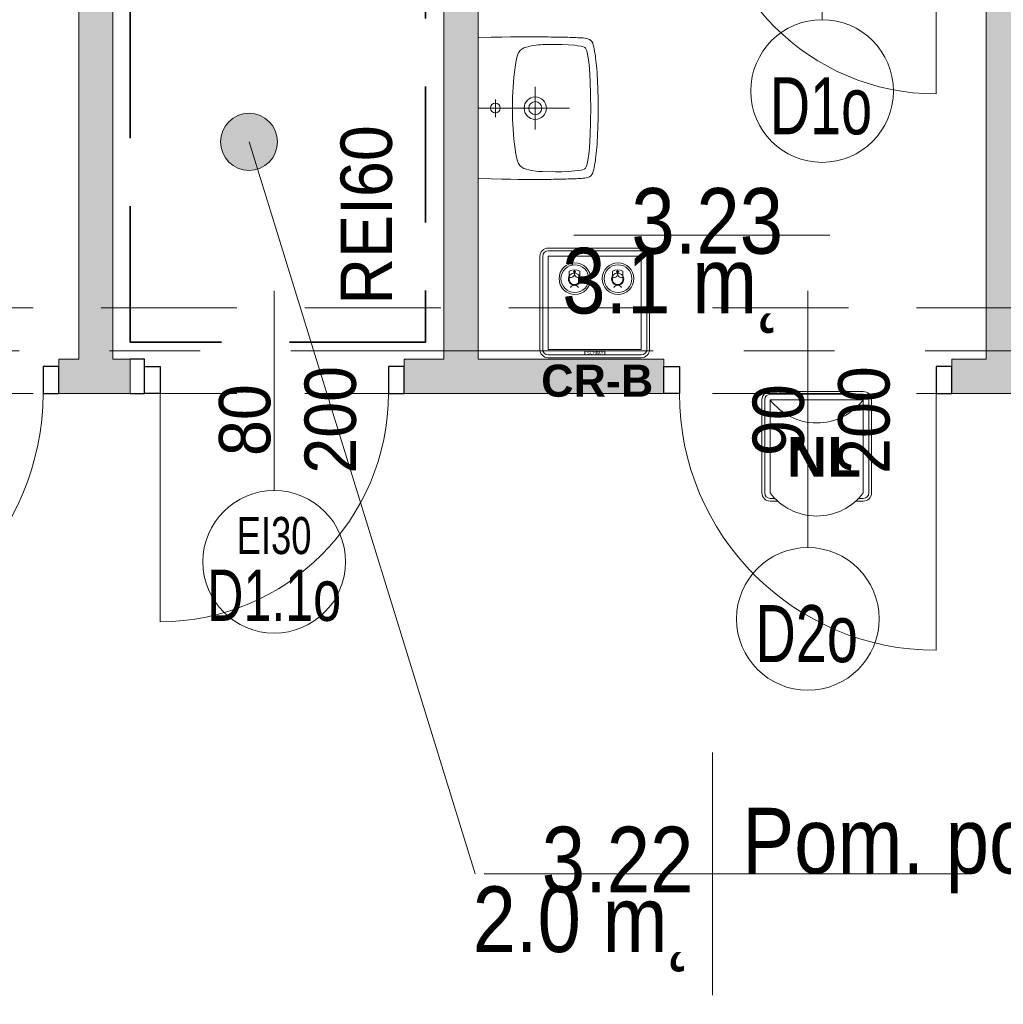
# Model space of a CAD drawing. Header units: centimetres. Extents: x -1737 to 22393, y -8842 to 3838.
# Tile 97 of 167: x -435 to -91, y 1619 to 1964. Entities that reach past the tile are written whole.
import ezdxf

# ---------------------------------------------------------------- set-up
doc = ezdxf.new("R2010")
doc.units = ezdxf.units.CM
for name, pattern in [('Hidden', [71.4375, 47.625, -23.8125]), ('Oś', [222.25, 127, -31.75, 31.75, -31.75]), ('Ukryte', [71.438, 47.625, -23.813])]:
    doc.linetypes.add(name, pattern=pattern)
for name, color, linetype, lineweight in [('A-ANNO-NOTE', 131, 'Continuous', 13), ('A-AREA-IDEN', 2, 'Continuous', 13), ('A-DETL', 90, 'Continuous', 9), ('A-DETL-GENF', 92, 'Continuous', 9), ('A-DETL-HDLN', 90, 'Ukryte', 9), ('A-DETL-MEDM', 33, 'Continuous', 13), ('A-DOOR', 31, 'Continuous', 13), ('A-WALL', 113, 'Continuous', 13), ('A-WALL-PATT', 111, 'Continuous', 13), ('G-ANNO-TEXT', 231, 'Continuous', 13), ('P-SANR-FIXT', 6, 'Continuous', 9), ('PRZYW_Elementy_inst_przyw', 7, 'Continuous', 9), ('S-GRID', 1, 'Continuous', 13)]:
    doc.layers.add(name, color=color, linetype=linetype, lineweight=lineweight)
doc.styles.add('adam', font='arialbd.ttf')
doc.styles.add('Arial', font='arial.ttf', dxfattribs={"width": 0.9, "height": 18})
doc.styles.add('Arial_1', font='arial.ttf', dxfattribs={"width": 0.7, "height": 20})
doc.styles.add('Arial_2', font='arial.ttf', dxfattribs={"width": 0.7, "height": 13})
doc.styles.add('Arial_3', font='arial.ttf', dxfattribs={"width": 0.7, "height": 18})
doc.styles.add('Arial_7', font='arial.ttf', dxfattribs={"width": 0.85, "height": 23})

# ---------------------------------------------------------------- blocks, each defined once
blk = doc.blocks.new('DRZWI 1S - automatyczna etykieta - Drzwi 90 _łazienkowe_-2252129-3_piętro I __3_90 m_ - stan projektowany')
at = {"layer": 'A-DETL-GENF'}
for p, q in [((-50.5, 3.5), (-45, 3.5)), ((-50.5, -6), (-50.5, 3.5)), ((-45, 3.5), (-45, -6)), ((45, 3.5), (50.5, 3.5)), ((45, -6), (45, 3.5)), ((50.5, 3.5), (50.5, -6)), ((-45, -6), (-50.5, -6)), ((50.5, -6), (45, -6))]:
    blk.add_line(p, q, dxfattribs=at)
at = {"layer": 'A-DETL-MEDM', "lineweight": 25}
for p, q in [((-50.5, -6), (-50.5, 3.5)), ((-50.5, 3.5), (-45, 3.5)), ((-45, 3.5), (-45, -6)), ((45, 3.5), (45, -6)), ((50.5, 3.5), (45, 3.5)), ((50.5, -6), (50.5, 3.5)), ((-45, -6), (-50.5, -6)), ((45, -6), (50.5, -6))]:
    blk.add_line(p, q, dxfattribs=at)
at = {"layer": 'A-DOOR'}
blk.add_line((45, -6), (45, -96), dxfattribs=at)
blk.add_arc((45, -6), 90, 180, 270, dxfattribs=at)
blk = doc.blocks.new('DRZWI 1S - automatyczna etykieta - Drzwi 80 _łazienkowe_-2252133-3_piętro I __3_90 m_ - stan projektowany')
at = {"layer": 'A-DETL-GENF'}
for p, q in [((-45.5, 3.5), (-40, 3.5)), ((-45.5, -6), (-45.5, 3.5)), ((-40, 3.5), (-40, -6)), ((40, 3.5), (45.5, 3.5)), ((40, -6), (40, 3.5)), ((45.5, 3.5), (45.5, -6)), ((-40, -6), (-45.5, -6)), ((45.5, -6), (40, -6))]:
    blk.add_line(p, q, dxfattribs=at)
at = {"layer": 'A-DETL-MEDM', "lineweight": 25}
for p, q in [((-45.5, -6), (-45.5, 3.5)), ((-45.5, 3.5), (-40, 3.5)), ((-40, 3.5), (-40, -6)), ((40, 3.5), (40, -6)), ((45.5, 3.5), (40, 3.5)), ((45.5, -6), (45.5, 3.5)), ((-40, -6), (-45.5, -6)), ((40, -6), (45.5, -6))]:
    blk.add_line(p, q, dxfattribs=at)
at = {"layer": 'A-DOOR'}
blk.add_line((40, -6), (40, -86), dxfattribs=at)
blk.add_arc((40, -6), 80, 180, 270, dxfattribs=at)
blk = doc.blocks.new('Umywalka koło Nova Pro - Pro 50-1205816-3_piętro I __3_90 m_ - stan projektowany')
at = {"layer": 'P-SANR-FIXT'}
for p, q in [((-11.6, 44.96), (-11.79, 44.38)), ((-11.71, 44.67), (-11.6, 44.96)), ((-11.6, 44.96), (-11.26, 45.47)), ((-11.26, 45.47), (-11.6, 44.96)), ((-11.26, 45.47), (-10.8, 45.84)), ((-10.8, 45.84), (-11.26, 45.47)), ((-10.8, 45.84), (-10.24, 46.11)), ((-10.24, 46.11), (-10.8, 45.84)), ((-10.24, 46.11), (-9.61, 46.32)), ((-9.61, 46.32), (-10.24, 46.11)), ((-9.61, 46.32), (-8.94, 46.51)), ((-8.94, 46.51), (-9.61, 46.32)), ((-8.94, 46.51), (-8.25, 46.64)), ((-8.25, 46.64), (-8.94, 46.51)), ((-8.25, 46.64), (-7.5, 46.8)), ((-7.5, 46.8), (-8.25, 46.64)), ((-7.5, 46.8), (-6.73, 46.91)), ((-6.73, 46.91), (-7.5, 46.8)), ((-6.73, 46.91), (-5.93, 47.04)), ((-5.93, 47.04), (-6.73, 46.91)), ((-5.93, 47.04), (-5.1, 47.15)), ((-5.1, 47.15), (-5.93, 47.04)), ((-5.1, 47.15), (-4.2, 47.25)), ((-4.2, 47.25), (-5.1, 47.15)), ((-4.2, 47.25), (-3.27, 47.36)), ((-3.27, 47.36), (-4.2, 47.25)), ((-3.64, 44.75), (-1.4, 44.94)), ((-3.27, 47.36), (-2.28, 47.44)), ((-2.28, 47.44), (-3.27, 47.36)), ((-2.28, 47.44), (-1.24, 47.52)), ((-1.24, 47.52), (-2.28, 47.44)), ((-1.4, 44.94), (3.1, 45.18)), ((-1.24, 47.52), (-0.15, 47.63)), ((-0.15, 47.63), (-1.24, 47.52)), ((-0.15, 47.63), (1.05, 47.71)), ((1.05, 47.71), (-0.15, 47.63)), ((1.05, 47.71), (2.3, 47.76)), ((2.3, 47.76), (1.05, 47.71)), ((2.3, 47.76), (3.66, 47.84)), ((3.66, 47.84), (2.3, 47.76)), ((3.1, 45.18), (7.6, 45.31)), ((3.66, 47.84), (5.12, 47.89)), ((5.12, 47.89), (3.66, 47.84)), ((5.12, 47.89), (6.72, 47.95)), ((6.72, 47.95), (5.12, 47.89)), ((6.72, 47.95), (8.45, 47.97)), ((8.45, 47.97), (6.72, 47.95)), ((7.6, 45.31), (9.86, 45.39)), ((8.45, 47.97), (10.4, 48)), ((10.4, 48), (8.45, 47.97)), ((9.86, 45.39), (11.04, 45.42)), ((10.4, 48), (14.63, 48)), ((14.63, 48), (10.4, 48)), ((11.04, 45.42), (11.7, 45.42)), ((11.7, 45.42), (12.5, 45.44)), ((12.5, 45.44), (13.3, 45.42)), ((13.3, 45.42), (13.99, 45.42)), ((13.99, 45.42), (15.14, 45.39)), ((14.63, 48), (16.55, 47.97)), ((16.55, 47.97), (14.63, 48)), ((15.14, 45.39), (17.4, 45.31)), ((16.55, 47.97), (18.31, 47.95)), ((18.31, 47.95), (16.55, 47.97)), ((17.4, 45.31), (21.9, 45.18)), ((18.31, 47.95), (19.88, 47.89)), ((19.88, 47.89), (18.31, 47.95)), ((19.88, 47.89), (21.34, 47.84)), ((21.34, 47.84), (19.88, 47.89)), ((21.34, 47.84), (22.7, 47.76)), ((22.7, 47.76), (21.34, 47.84)), ((21.9, 45.18), (26.4, 44.94)), ((22.7, 47.76), (23.98, 47.71)), ((23.98, 47.71), (22.7, 47.76)), ((23.98, 47.71), (25.15, 47.63)), ((25.15, 47.63), (23.98, 47.71)), ((25.15, 47.63), (26.24, 47.52)), ((26.24, 47.52), (25.15, 47.63)), ((26.24, 47.52), (27.31, 47.44)), ((27.31, 47.44), (26.24, 47.52)), ((26.4, 44.94), (28.64, 44.75)), ((27.31, 47.44), (28.29, 47.36)), ((28.29, 47.36), (27.31, 47.44)), ((28.29, 47.36), (29.23, 47.25)), ((29.23, 47.25), (28.29, 47.36)), ((29.23, 47.25), (30.1, 47.15)), ((30.1, 47.15), (29.23, 47.25)), ((30.1, 47.15), (30.93, 47.04)), ((30.93, 47.04), (30.1, 47.15)), ((30.93, 47.04), (31.76, 46.91)), ((31.76, 46.91), (30.93, 47.04)), ((31.76, 46.91), (32.5, 46.8)), ((32.5, 46.8), (31.76, 46.91)), ((32.5, 46.8), (33.25, 46.64)), ((33.25, 46.64), (32.5, 46.8)), ((33.25, 46.64), (33.97, 46.51)), ((33.97, 46.51), (33.25, 46.64)), ((33.97, 46.51), (34.63, 46.32)), ((34.63, 46.32), (33.97, 46.51)), ((34.63, 46.32), (35.24, 46.11)), ((35.24, 46.11), (34.63, 46.32)), ((35.24, 46.11), (35.8, 45.84)), ((35.8, 45.84), (35.24, 46.11)), ((35.8, 45.84), (36.28, 45.47)), ((36.28, 45.47), (35.8, 45.84)), ((36.28, 45.47), (36.6, 44.96)), ((36.6, 44.96), (36.28, 45.47)), ((36.6, 44.96), (36.82, 44.38)), ((-12.19, 40.94), (-12.16, 41.58)), ((-12.16, 41.58), (-12.14, 42.22)), ((-12.14, 42.22), (-12.08, 42.81)), ((-12.08, 42.81), (-12, 43.37)), ((-12, 43.37), (-11.92, 43.87)), ((-11.92, 43.87), (-11.82, 44.38)), ((-11.82, 44.38), (-11.71, 44.67)), ((-9.39, 40.94), (-9.21, 42.03)), ((-9.21, 42.03), (-9.05, 42.59)), ((-9.05, 42.59), (-8.86, 43.1)), ((-8.86, 43.1), (-8.7, 43.34)), ((-8.7, 43.34), (-8.51, 43.55)), ((-8.51, 43.55), (-8.03, 43.85)), ((-8.03, 43.85), (-7.53, 44.06)), ((-7.53, 44.06), (-6.97, 44.22)), ((-6.97, 44.22), (-5.88, 44.43)), ((-5.88, 44.43), (-3.64, 44.75)), ((28.64, 44.75), (30.88, 44.43)), ((30.88, 44.43), (31.97, 44.22)), ((31.97, 44.22), (32.53, 44.06)), ((32.53, 44.06), (33.06, 43.85)), ((33.06, 43.85), (33.54, 43.55)), ((33.54, 43.55), (33.73, 43.34)), ((33.73, 43.34), (33.86, 43.1)), ((33.86, 43.1), (34.07, 42.59)), ((34.07, 42.59), (34.21, 42.03)), ((34.21, 42.03), (34.39, 40.94)), ((36.82, 44.38), (36.92, 43.87)), ((36.92, 43.87), (37.03, 43.37)), ((37.03, 43.37), (37.08, 42.81)), ((37.08, 42.81), (37.14, 42.22)), ((37.14, 42.22), (37.16, 41.58)), ((37.16, 41.58), (37.19, 40.94)), ((-12.32, 37.43), (-12.3, 38.17)), ((-12.3, 38.17), (-12.27, 38.89)), ((-12.27, 38.89), (-12.24, 39.61)), ((-12.24, 39.61), (-12.22, 40.28)), ((-12.22, 40.28), (-12.19, 40.94)), ((-9.71, 37.56), (-9.53, 39.82)), ((-9.53, 39.82), (-9.39, 40.94)), ((12.5, 6), (12.5, 38)), ((34.39, 40.94), (34.53, 39.82)), ((34.53, 39.82), (34.71, 37.56)), ((37.19, 40.94), (37.22, 40.28)), ((37.22, 40.28), (37.24, 39.61)), ((37.24, 39.61), (37.27, 38.89)), ((37.27, 38.89), (37.3, 38.17)), ((37.3, 38.17), (37.32, 37.43)), ((-12.4, 33.88), (-12.38, 35.06)), ((-12.38, 35.06), (-12.35, 35.88)), ((-12.35, 36.65), (-12.32, 37.43)), ((-12.35, 35.88), (-12.35, 36.65)), ((-9.84, 33.06), (-9.79, 35.32)), ((-9.79, 35.32), (-9.71, 37.56)), ((34.71, 37.56), (34.82, 35.32)), ((34.82, 35.32), (34.84, 33.06)), ((37.32, 37.43), (37.35, 36.65)), ((37.35, 36.65), (37.35, 35.88)), ((37.35, 35.88), (37.38, 35.06)), ((37.38, 35.06), (37.4, 33.88)), ((-12.46, 30.5), (-12.43, 31.46)), ((-12.43, 32.39), (-12.4, 33.3)), ((-12.43, 31.46), (-12.43, 32.39)), ((-12.4, 33.3), (-12.4, 33.88)), ((-9.76, 28.56), (-9.84, 33.06)), ((34.84, 33.06), (34.76, 28.56)), ((37.4, 33.88), (37.43, 33.3)), ((37.43, 33.3), (37.43, 32.39)), ((37.43, 32.39), (37.46, 31.46)), ((37.46, 31.46), (37.46, 30.5)), ((-12.48, 27.81), (-12.46, 29.49)), ((-12.48, 26.13), (-12.48, 27.81)), ((-12.46, 29.49), (-12.46, 30.5)), ((-9.74, 27.87), (-9.76, 28.56)), ((-9.71, 27.55), (-9.74, 27.87)), ((34.74, 27.87), (34.71, 27.55)), ((34.76, 28.56), (34.74, 27.87)), ((37.46, 30.5), (37.48, 29.49)), ((37.48, 29.49), (37.48, 27.81)), ((37.48, 27.81), (37.51, 26.13)), ((-12.51, 24.3), (-12.48, 26.13)), ((-12.48, 22.27), (-12.51, 24.3)), ((-9.69, 27.15), (-9.71, 27.55)), ((-9.61, 26.27), (-9.69, 27.15)), ((-9.37, 24.54), (-9.61, 26.27)), ((-8.91, 22.86), (-9.37, 24.54)), ((20.01, 26), (5.01, 26)), ((34.37, 24.54), (33.91, 22.86)), ((34.63, 26.27), (34.37, 24.54)), ((34.69, 27.15), (34.63, 26.27)), ((34.71, 27.55), (34.69, 27.15)), ((37.51, 26.13), (37.51, 22.27)), ((-12.48, 19.98), (-12.48, 22.27)), ((-8.62, 22.03), (-8.91, 22.86)), ((-8.19, 21.26), (-8.62, 22.03)), ((-7.93, 20.91), (-8.19, 21.26)), ((-7.61, 20.62), (-7.93, 20.91)), ((32.93, 20.91), (32.61, 20.62)), ((33.19, 21.26), (32.93, 20.91)), ((33.62, 22.03), (33.19, 21.26)), ((33.91, 22.86), (33.62, 22.03)), ((37.51, 22.27), (37.48, 19.98)), ((-12.45, 17.35), (-12.48, 19.98)), ((-12.4, 14.28), (-12.45, 17.35)), ((-6.89, 20.14), (-7.61, 20.62)), ((-6.09, 19.8), (-6.89, 20.14)), ((-5.24, 19.53), (-6.09, 19.8)), ((-3.53, 19.16), (-5.24, 19.53)), ((-1.83, 18.89), (-3.53, 19.16)), ((1.66, 18.49), (-1.83, 18.89)), ((5.15, 18.2), (1.66, 18.49)), ((8.64, 18.06), (5.15, 18.2)), ((10.37, 18.01), (8.64, 18.06)), ((14.63, 18.01), (10.37, 18.01)), ((16.36, 18.06), (14.63, 18.01)), ((19.88, 18.2), (16.36, 18.06)), ((23.34, 18.49), (19.88, 18.2)), ((26.83, 18.89), (23.34, 18.49)), ((28.56, 19.16), (26.83, 18.89)), ((30.26, 19.53), (28.56, 19.16)), ((31.09, 19.8), (30.26, 19.53)), ((31.89, 20.14), (31.09, 19.8)), ((32.61, 20.62), (31.89, 20.14)), ((37.45, 17.35), (37.4, 14.28)), ((37.48, 19.98), (37.45, 17.35)), ((-12.32, 10.58), (-12.4, 14.28)), ((37.4, 14.28), (37.32, 10.58)), ((-12.19, 6), (-12.32, 10.58)), ((15.72, 12.02), (9.46, 12.02)), ((37.32, 10.58), (37.19, 6))]:
    blk.add_line(p, q, dxfattribs=at)
for centre, radius in [((12.51, 26), 3.92), ((12.51, 26), 2.28), ((12.5, 12.02), 1.72)]:
    blk.add_circle(centre, radius, dxfattribs=at)
blk = doc.blocks.new('DRZWI 1S - automatyczna etykieta - Drzwi 90 _łazienkowe_-2252079-3_piętro I __3_90 m_ - stan projektowany')
at = {"layer": 'A-DETL-GENF'}
for p, q in [((-50.5, 6), (-50.5, -3.5)), ((-45, 6), (-50.5, 6)), ((-45, -3.5), (-45, 6)), ((50.5, 6), (45, 6)), ((45, 6), (45, -3.5)), ((50.5, -3.5), (50.5, 6)), ((-50.5, -3.5), (-45, -3.5)), ((45, -3.5), (50.5, -3.5))]:
    blk.add_line(p, q, dxfattribs=at)
at = {"layer": 'A-DETL-MEDM', "lineweight": 25}
for p, q in [((-45, 6), (-50.5, 6)), ((-50.5, 6), (-50.5, -3.5)), ((-45, -3.5), (-45, 6)), ((45, -3.5), (45, 6)), ((45, 6), (50.5, 6)), ((50.5, 6), (50.5, -3.5)), ((-50.5, -3.5), (-45, -3.5)), ((50.5, -3.5), (45, -3.5))]:
    blk.add_line(p, q, dxfattribs=at)
at = {"layer": 'A-DOOR'}
blk.add_line((45, 6), (45, 96), dxfattribs=at)
blk.add_arc((45, 6), 90, 90, 180, dxfattribs=at)
blk = doc.blocks.new('DRZWI 1S - automatyczna etykieta - Drzwi 80 _PPOŻ EI30 łazienkowe_-2252260-3_piętro I __3_90 m_ - stan projektowany')
at = {"layer": 'A-DETL-GENF'}
for p, q in [((-45.5, 6), (-45.5, -3.5)), ((-40, 6), (-45.5, 6)), ((-40, -3.5), (-40, 6)), ((45.5, 6), (40, 6)), ((40, 6), (40, -3.5)), ((45.5, -3.5), (45.5, 6)), ((-45.5, -3.5), (-40, -3.5)), ((40, -3.5), (45.5, -3.5))]:
    blk.add_line(p, q, dxfattribs=at)
at = {"layer": 'A-DETL-MEDM', "lineweight": 25}
for p, q in [((-40, 6), (-45.5, 6)), ((-45.5, 6), (-45.5, -3.5)), ((-40, -3.5), (-40, 6)), ((40, -3.5), (40, 6)), ((40, 6), (45.5, 6)), ((45.5, 6), (45.5, -3.5)), ((-45.5, -3.5), (-40, -3.5)), ((45.5, -3.5), (40, -3.5))]:
    blk.add_line(p, q, dxfattribs=at)
at = {"layer": 'A-DOOR'}
blk.add_line((40, 6), (40, 86), dxfattribs=at)
blk.add_arc((40, 6), 80, 90, 180, dxfattribs=at)
blk = doc.blocks.new('METKA_POMIESZCZENIA2 - Rozbudowana - bez ramki-2396678-3_piętro I __3_90 m_ - stan projektowany')
at = {"layer": 'A-AREA-IDEN'}
for p, q in [((0, 0.425), (0, 0)), ((0.0976, 0), (-0.8, 0)), ((-0.8, 0), (0.9, 0)), ((0, 0), (0, -0.425))]:
    blk.add_line(p, q, dxfattribs=at)
blk = doc.blocks.new('METKA_POMIESZCZENIA2 - Krótka - bez ramki 2-2396683-3_piętro I __3_90 m_ - stan projektowany')
at = {"layer": 'A-AREA-IDEN'}
blk.add_line((0.0976, 0), (-0.8, 0), dxfattribs=at)
blk = doc.blocks.new('LN-4kB')
for centre in [(0, 9.5), (0, -23.14)]:
    blk.add_arc(centre, 20.48, 217.175, 322.825)
at = {"layer": 'PRZYW_Elementy_inst_przyw'}
for p, q in [((16.32, 0), (-16.32, 0)), ((-19.2, -2.88), (-19.2, -35.52)), ((-18.24, -2.88), (-18.24, -35.52)), ((-16.32, -0.96), (16.32, -0.96)), ((18.24, -2.88), (18.24, -35.52)), ((19.2, -35.52), (19.2, -2.88)), ((-16.32, -37.44), (-14.67, -37.44)), ((14.67, -37.44), (16.32, -37.44)), ((-16.32, -38.4), (-13.67, -38.4)), ((13.67, -38.4), (16.32, -38.4))]:
    blk.add_line(p, q, dxfattribs=at)
at = {"layer": 'PRZYW_Elementy_inst_przyw', "color": 7}
for p, q in [((-16.32, -35.52), (-16.32, -2.88)), ((-16.32, -2.88), (16.32, -2.88)), ((16.32, -2.88), (16.32, -35.52))]:
    blk.add_line(p, q, dxfattribs=at)
at = {"layer": 'PRZYW_Elementy_inst_przyw'}
for centre, radius, start, end in [((-16.32, -2.88), 2.88, 90, 180), ((16.32, -2.88), 2.88, 0, 90), ((-16.32, -2.88), 1.92, 90, 180), ((16.32, -2.88), 1.92, 0, 90), ((-16.32, -35.52), 2.88, 180, 270), ((-16.32, -35.52), 1.92, 180, 270), ((16.32, -35.52), 2.88, 270, 0), ((16.32, -35.52), 1.92, 270, 0)]:
    blk.add_arc(centre, radius, start, end, dxfattribs=at)
at = {"layer": 'PRZYW_Elementy_inst_przyw', "color": 150, "lineweight": 5, "insert": (-10.49, -15.87), "char_height": 2.5, "width": 28.6554, "attachment_point": 1, "style": 'adam'}
blk.add_mtext('{\\H5.6x;\\C256;NL}', dxfattribs=at)
blk = doc.blocks.new('Ikona2')
at = {"layer": 'PRZYW_Elementy_inst_przyw'}
h = blk.add_hatch(color=106, dxfattribs=at)
h.dxf.hatch_style = 1
h.paths.add_polyline_path([(0.1, -0.27), (-0.1, -0.27), (-0.1, -0.5), (0.1, -0.5)])
h.paths.add_polyline_path([(0.1, -0.5), (-0.1, -0.5), (-0.1, -0.7), (0.1, -0.7)])
h.paths.add_polyline_path([(0.34, -0.5), (0.1, -0.5), (0.1, -0.7), (0.34, -0.7)])
h.paths.add_polyline_path([(-0.1, -0.5), (-0.34, -0.5), (-0.34, -0.7), (-0.1, -0.7)])
h.paths.add_polyline_path([(0.1, -0.7), (-0.1, -0.7), (-0.1, -0.94), (0.1, -0.94)])
at = {"layer": 'PRZYW_Elementy_inst_przyw', "color": 106}
for p, q in [((-1.58, -1.86), (-1.58, -0.37)), ((1.58, -1.86), (1.58, -0.37))]:
    blk.add_line(p, q, dxfattribs=at)
for points in [[(0.34, -0.5), (0.34, -0.7), (-0.34, -0.7), (-0.34, -0.5)], [(-0.1, -0.27), (0.1, -0.27), (0.1, -0.94), (-0.1, -0.94)]]:
    blk.add_lwpolyline(points, close=True, dxfattribs=at)
for centre, radius, start, end in [((0, -3.55), 3.55, 63.5398, 116.4602), ((0, -2.84), 1.85, 31.7978, 276.8309), ((0.01, -2.9), 1.6, 156.7793, 23.2207), ((0, -2.85), 1.65, 89.6447, 89.8927), ((-0.01, -2.84), 1.86, 277.2029, 31.4258), ((0, -6.13), 1.43, 32.8175, 147.1825)]:
    blk.add_arc(centre, radius, start, end, dxfattribs=at)
at = {"layer": 'PRZYW_Elementy_inst_przyw', "color": 106, "lineweight": 5}
for centre, start, end in [((-1.13, -1.18), 253.1892, 358.3615), ((1.15, -1.18), 181.6385, 286.8108)]:
    blk.add_arc(centre, 1.14, start, end, dxfattribs=at)
blk = doc.blocks.new('Ikona')
at = {"layer": 'PRZYW_Elementy_inst_przyw'}
h = blk.add_hatch(color=1, dxfattribs=at)
h.dxf.hatch_style = 1
h.paths.add_polyline_path([(-1065.97, 3801.31), (-1066.17, 3801.31), (-1066.17, 3801.08), (-1065.97, 3801.08)])
h.paths.add_polyline_path([(-1065.97, 3801.08), (-1066.17, 3801.08), (-1066.17, 3800.87), (-1065.97, 3800.87)])
h.paths.add_polyline_path([(-1065.74, 3801.08), (-1065.97, 3801.08), (-1065.97, 3800.87), (-1065.74, 3800.87)])
h.paths.add_polyline_path([(-1066.17, 3801.08), (-1066.41, 3801.08), (-1066.41, 3800.87), (-1066.17, 3800.87)])
h.paths.add_polyline_path([(-1065.97, 3800.87), (-1066.17, 3800.87), (-1066.17, 3800.64), (-1065.97, 3800.64)])
at = {"layer": 'PRZYW_Elementy_inst_przyw', "color": 1}
for p, q in [((-1067.65, 3799.71), (-1067.65, 3801.21)), ((-1064.49, 3799.71), (-1064.49, 3801.21))]:
    blk.add_line(p, q, dxfattribs=at)
for points in [[(-1065.74, 3801.08), (-1065.74, 3800.87), (-1066.41, 3800.87), (-1066.41, 3801.08)], [(-1066.17, 3801.31), (-1065.97, 3801.31), (-1065.97, 3800.64), (-1066.17, 3800.64)]]:
    blk.add_lwpolyline(points, close=True, dxfattribs=at)
for centre, radius, start, end in [((-1066.07, 3798.74), 1.85, 31.7978, 276.8309), ((-1066.07, 3798.03), 3.55, 63.5398, 116.4602), ((-1066.07, 3798.72), 1.65, 89.6447, 89.8927), ((-1066.06, 3798.68), 1.6, 156.7793, 23.2207), ((-1066.08, 3798.74), 1.86, 277.2029, 31.4258), ((-1066.07, 3795.45), 1.43, 32.8175, 147.1825)]:
    blk.add_arc(centre, radius, start, end, dxfattribs=at)
at = {"layer": 'PRZYW_Elementy_inst_przyw', "color": 1, "lineweight": 5}
for centre, start, end in [((-1067.2, 3800.4), 253.1892, 358.3615), ((-1064.92, 3800.4), 181.6385, 286.8108)]:
    blk.add_arc(centre, 1.14, start, end, dxfattribs=at)
blk = doc.blocks.new('UK4-PPO')
at = {"layer": 'PRZYW_Elementy_inst_przyw'}
for p, q in [((19.21, 19.17), (-13.43, 19.17)), ((-13.43, 18.21), (19.21, 18.21)), ((-16.31, 16.29), (-16.31, -16.35)), ((-15.35, 16.29), (-15.35, -16.35)), ((21.13, 16.29), (21.13, -16.35)), ((22.09, -16.35), (22.09, 16.29)), ((-13.43, -18.27), (19.21, -18.27)), ((-13.43, -19.23), (19.21, -19.23))]:
    blk.add_line(p, q, dxfattribs=at)
at = {"layer": 'PRZYW_Elementy_inst_przyw', "color": 7}
blk.add_lwpolyline([(-13.43, 16.29), (19.21, 16.29), (19.21, -16.35), (-13.43, -16.35)], close=True, dxfattribs=at)
at = {"layer": 'PRZYW_Elementy_inst_przyw', "color": 0}
blk.add_lwpolyline([(-0.6, -16.91), (6.38, -16.91), (6.38, -18.27), (-0.6, -18.27)], close=True, dxfattribs=at)
at = {"layer": 'PRZYW_Elementy_inst_przyw', "lineweight": 5}
for centre, radius in [((-4.07, 8.47), 5.55), ((11.05, 8.47), 5.55), ((-4.07, 8.47), 4.87), ((11.05, 8.47), 4.87)]:
    blk.add_circle(centre, radius, dxfattribs=at)
at = {"layer": 'PRZYW_Elementy_inst_przyw'}
for centre, radius, start, end in [((-13.43, 16.29), 2.88, 90, 180), ((-13.43, 16.29), 1.92, 90, 180), ((19.21, 16.29), 2.88, 0, 90), ((19.21, 16.29), 1.92, 0, 90), ((-13.43, -16.35), 2.88, 180, 270), ((-13.43, -16.35), 1.92, 180, 270), ((19.21, -16.35), 2.88, 270, 0), ((19.21, -16.35), 1.92, 270, 0)]:
    blk.add_arc(centre, radius, start, end, dxfattribs=at)
at = {"layer": 'PRZYW_Elementy_inst_przyw', "lineweight": 5, "xscale": 1.155937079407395, "yscale": 1.155937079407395, "zscale": 1.155937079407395}
for name, p in [('Ikona', (1228.1, -4382.83)), ('Ikona2', (10.92, 11.56))]:
    blk.add_blockref(name, p, dxfattribs=at)
at = {"layer": 'PRZYW_Elementy_inst_przyw', "color": 0, "insert": (0.18, -17.02), "char_height": 1.056, "attachment_point": 1}
blk.add_mtext_dynamic_manual_height_columns('SCHIMA', width=11.8192, gutter_width=12.5, heights=[0], dxfattribs=at)

msp = doc.modelspace()

# ---------------------------------------------------------------- hatches: boundary and pattern name
at = {"layer": 'A-AREA-IDEN'}
h = msp.add_hatch(color=256, dxfattribs=at)
edge = h.paths.add_edge_path(flags=0)
edge.add_arc((-354.94, 1921.51), 10, 0, 360)
at = {"layer": 'A-WALL-PATT', "lineweight": 5}
msp.add_hatch(color=254, dxfattribs=at).paths.add_polyline_path([(-96.62, 1845.33), (-84.62, 1845.33), (-84.62, 2793.33), (-96.62, 2793.33), (-96.62, 1922.92)], flags=0)
at = {"layer": 'A-WALL-PATT'}
msp.add_hatch(color=9, dxfattribs=at).paths.add_polyline_path([(-414.62, 1845.33), (-402.62, 1845.33), (-402.62, 2192.33), (-414.62, 2192.33), (-414.62, 1922.92)], flags=0)
h = msp.add_hatch(color=9, dxfattribs=at)
h.paths.add_polyline_path([(-274.62, 1845.33), (-274.62, 2018.33), (-286.62, 2018.33), (-286.62, 1845.33)], flags=0)
h.paths.add_polyline_path([(-274.62, 2030.33), (-274.62, 2036.83), (-286.62, 2036.83), (-286.62, 2030.33)], flags=0)
h.paths.add_polyline_path([(-286.62, 2127.83), (-274.62, 2127.83), (-274.62, 2192.33), (-286.62, 2192.33), (-286.62, 2152.33)], flags=0)
h = msp.add_hatch(color=9, dxfattribs=at)
h.paths.add_polyline_path([(-402.62, 1833.33), (-396.62, 1833.33), (-396.62, 1845.33), (-421.62, 1845.33), (-421.62, 1833.33), (-414.62, 1833.33)], flags=0)
h.paths.add_polyline_path([(530.38, 1833.33), (530.38, 1845.33), (498.38, 1845.33), (498.38, 1833.33)], flags=0)
h.paths.add_polyline_path([(-274.62, 1833.33), (-209.62, 1833.33), (-209.62, 1845.33), (-300.62, 1845.33), (-300.62, 1833.33), (-286.62, 1833.33)], flags=0)
h.paths.add_polyline_path([(7.38, 1833.33), (19.38, 1833.33), (19.38, 1845.33), (7.38, 1845.33), (7.38, 1836.39)], flags=0)
h.paths.add_polyline_path([(347.38, 1833.33), (347.38, 1845.33), (310.38, 1845.33), (310.38, 1833.33), (335.38, 1833.33)], flags=0)
h.paths.add_polyline_path([(-544.17, 1833.33), (-522.62, 1833.33), (-522.62, 1845.33), (-572.62, 1845.33), (-572.62, 1833.33), (-567.62, 1833.33)], flags=0)
h.paths.add_polyline_path([(-84.62, 1833.33), (-32.62, 1833.33), (-32.62, 1845.33), (-108.62, 1845.33), (-108.62, 1833.33), (-92.69, 1833.33)], flags=0)
h.paths.add_polyline_path([(185.38, 1833.33), (209.38, 1833.33), (209.38, 1845.33), (100.38, 1845.33), (100.38, 1833.33), (173.38, 1833.33)], flags=0)

# ---------------------------------------------------------------- linework, layer by layer
at = {"layer": 'A-ANNO-NOTE'}
for p, q in [((-154.12, 2054.33), (-154.12, 1964.33)), ((-154.12, 2054.33), (-154.12, 1964.33)), ((-346.12, 1869.33), (-346.12, 1799.33)), ((-346.12, 1869.33), (-346.12, 1799.33)), ((-159.12, 1869.33), (-159.12, 1779.33)), ((-159.12, 1869.33), (-159.12, 1779.33))]:
    msp.add_line(p, q, dxfattribs=at)
for centre in [(-154.12, 1939.33), (-346.12, 1774.33), (-159.12, 1754.33)]:
    msp.add_circle(centre, 25, dxfattribs=at)
at = {"layer": 'A-AREA-IDEN'}
msp.add_line((-354.94, 1921.51), (-275.71, 1664.97), dxfattribs=at)
msp.add_circle((-354.94, 1921.51), 10, dxfattribs=at)
at = {"layer": 'A-DETL', "linetype": 'Hidden', "lineweight": 35}
for p, q in [((-396.62, 1851.33), (-396.62, 2012.33)), ((-293.11, 2012.33), (-293.11, 1851.33)), ((-293.11, 1851.33), (-396.62, 1851.33))]:
    msp.add_line(p, q, dxfattribs=at)
at = {"layer": 'A-DETL-HDLN'}
for p, q in [((-1192.62, 1863.33), (1167.38, 1863.33)), ((-1192.62, 1863.33), (1167.38, 1863.33)), ((-1192.62, 1833.33), (1167.38, 1833.33)), ((-1192.62, 1833.33), (1167.38, 1833.33))]:
    msp.add_line(p, q, dxfattribs=at)
at = {"layer": 'A-WALL', "lineweight": 9}
for p, q in [((-414.62, 2192.33), (-414.62, 1845.33)), ((-402.62, 1845.33), (-402.62, 2018.33)), ((-286.62, 2018.33), (-286.62, 1845.33)), ((-274.62, 1845.33), (-274.62, 2018.33)), ((-96.62, 1845.33), (-96.62, 2018.33)), ((-414.62, 1845.33), (-421.62, 1845.33)), ((-421.62, 1845.33), (-421.62, 1842.83)), ((-396.62, 1845.33), (-402.62, 1845.33)), ((-286.62, 1845.33), (-300.62, 1845.33)), ((-300.62, 1845.33), (-300.62, 1842.83)), ((-209.62, 1845.33), (-274.62, 1845.33)), ((-209.62, 1842.83), (-209.62, 1845.33)), ((-96.62, 1845.33), (-108.62, 1845.33)), ((-108.62, 1845.33), (-108.62, 1842.83)), ((-421.62, 1833.33), (-396.62, 1833.33)), ((-300.62, 1833.33), (-209.62, 1833.33)), ((-108.62, 1833.33), (-32.62, 1833.33))]:
    msp.add_line(p, q, dxfattribs=at)
at = {"layer": 'A-WALL'}
msp.add_line((-396.62, 1833.33), (-396.62, 1845.33), dxfattribs=at)
at = {"layer": 'A-WALL', "color": 250, "lineweight": 25}
for p, q in [((-391.62, 1845.33), (-396.62, 1845.33)), ((-391.62, 1842.83), (-391.62, 1845.33)), ((-396.62, 1833.33), (-391.62, 1833.33))]:
    msp.add_line(p, q, dxfattribs=at)
at = {"layer": 'S-GRID', "linetype": 'Oś'}
msp.add_line((1342.46, 1848.33), (-1368.76, 1848.33), dxfattribs=at)

# ---------------------------------------------------------------- block references
at = {"layer": 'A-AREA-IDEN', "xscale": 99.99999999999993, "yscale": 99.99999999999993, "zscale": 99.99999999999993}
msp.add_blockref('METKA_POMIESZCZENIA2 - Krótka - bez ramki 2-2396683-3_piętro I __3_90 m_ - stan projektowany', (-161.14, 1888.76), dxfattribs=at)
at = {"layer": 'A-AREA-IDEN', "color": 0, "xscale": 99.99999999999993, "yscale": 99.99999999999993, "zscale": 99.99999999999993}
msp.add_blockref('METKA_POMIESZCZENIA2 - Rozbudowana - bez ramki-2396678-3_piętro I __3_90 m_ - stan projektowany', (-192.56, 1664.97), dxfattribs=at)
at = {"layer": 'A-DOOR'}
for name, p in [('DRZWI 1S - automatyczna etykieta - Drzwi 80 _łazienkowe_-2252133-3_piętro I __3_90 m_ - stan projektowany', (-154.12, 2024.33)), ('DRZWI 1S - automatyczna etykieta - Drzwi 90 _łazienkowe_-2252129-3_piętro I __3_90 m_ - stan projektowany', (-159.12, 1839.33))]:
    msp.add_blockref(name, p, dxfattribs=at)
at = {"layer": 'A-DOOR', "rotation": 180}
for name, p in [('DRZWI 1S - automatyczna etykieta - Drzwi 90 _łazienkowe_-2252079-3_piętro I __3_90 m_ - stan projektowany', (-472.12, 1839.33)), ('DRZWI 1S - automatyczna etykieta - Drzwi 80 _PPOŻ EI30 łazienkowe_-2252260-3_piętro I __3_90 m_ - stan projektowany', (-346.12, 1839.33))]:
    msp.add_blockref(name, p, dxfattribs=at)
at = {"layer": 'P-SANR-FIXT', "rotation": 270.0000000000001}
msp.add_blockref('Umywalka koło Nova Pro - Pro 50-1205816-3_piętro I __3_90 m_ - stan projektowany', (-280.62, 1945.83), dxfattribs=at)
at = {"layer": 'PRZYW_Elementy_inst_przyw'}
ref = msp.add_blockref('UK4-PPO', (-236.69, 1865.11), dxfattribs=at)
ref.add_attrib('NAZWA', 'CR-B', (-252.57, 1832.19), dxfattribs={"color": 7, "linetype": 'Continuous', "lineweight": -3, "height": 11.25, "style": 'adam'})
at = {"layer": 'PRZYW_Elementy_inst_przyw', "color": 252, "lineweight": 5}
msp.add_blockref('LN-4kB', (-156, 1834), dxfattribs=at)

# ---------------------------------------------------------------- texts
at = {"layer": 'A-ANNO-NOTE', "lineweight": 211, "attachment_point": 5, "line_spacing_factor": 0.936439}
for s, insert, char_height, width, style in [('\\pxqc,t4.445,8.89,13.335,17.78,22.225,26.67,31.115,35.56,40.005,44.45,48.895,53.34,57.785,62.23,66.675,71.12,75.565,80.01,84.455,88.9,93.345,97.79,102.235,106.68,111.125,115.57,120.015,124.46,128.905,133.35,137.795,142.24;{D1o}', (-154.52, 1934.03), 20, 37.03, 'Arial_1'), ('\\pxqc,t6.83846,13.67692,20.51538,27.35385,34.19231,41.03077,47.86923,54.70769,61.54615,68.38462,75.22308,82.06154,88.9,95.73846,102.57692,109.41538,116.25385,123.09231,129.93077,136.76923,143.60769,150.44615,157.28462,164.12308,170.96154,177.8,184.63846,191.47692,198.31538,205.15385,211.99231,218.83077;{EI30}', (-346.15, 1783.46), 13, 26.39, 'Arial_2'), ('\\pxqc,t4.93889,9.87778,14.81667,19.75556,24.69444,29.63333,34.57222,39.51111,44.45,49.38889,54.32778,59.26667,64.20556,69.14444,74.08333,79.02222,83.96111,88.9,93.83889,98.77778,103.71667,108.65556,113.59444,118.53333,123.47222,128.41111,133.35,138.28889,143.22778,148.16667,153.10556,158.04444;{D1.1o}', (-346.15, 1762.51), 18, 46.76, 'Arial_3'), ('\\pxqc,t4.445,8.89,13.335,17.78,22.225,26.67,31.115,35.56,40.005,44.45,48.895,53.34,57.785,62.23,66.675,71.12,75.565,80.01,84.455,88.9,93.345,97.79,102.235,106.68,111.125,115.57,120.015,124.46,128.905,133.35,137.795,142.24;{D2o}', (-159.52, 1749.03), 20, 37.03, 'Arial_1')]:
    msp.add_mtext(s, dxfattribs=dict(at, insert=insert, char_height=char_height, width=width, style=style))
at = {"layer": 'A-ANNO-NOTE', "lineweight": 211, "char_height": 18, "attachment_point": 5, "rotation": 90, "line_spacing_factor": 0.936439, "style": 'Arial'}
for s, insert, width in [('\\pxqc,t6.35,12.7,19.05,25.4,31.75,38.1,44.45,50.8,57.15,63.5,69.85,76.2,82.55,88.9,95.25,101.6,107.95,114.3,120.65,127,133.35,139.7,146.05,152.4,158.75,165.1,171.45,177.8,184.15,190.5,196.85,203.2;{200}', (-326.36, 1824.09), 38.07), ('\\pxqc,t6.35,12.7,19.05,25.4,31.75,38.1,44.45,50.8,57.15,63.5,69.85,76.2,82.55,88.9,95.25,101.6,107.95,114.3,120.65,127,133.35,139.7,146.05,152.4,158.75,165.1,171.45,177.8,184.15,190.5,196.85,203.2;{200}', (-326.36, 1824.09), 38.07), ('\\pxqc,t6.35,12.7,19.05,25.4,31.75,38.1,44.45,50.8,57.15,63.5,69.85,76.2,82.55,88.9,95.25,101.6,107.95,114.3,120.65,127,133.35,139.7,146.05,152.4,158.75,165.1,171.45,177.8,184.15,190.5,196.85,203.2;{200}', (-139.36, 1824), 38.07), ('\\pxqc,t6.35,12.7,19.05,25.4,31.75,38.1,44.45,50.8,57.15,63.5,69.85,76.2,82.55,88.9,95.25,101.6,107.95,114.3,120.65,127,133.35,139.7,146.05,152.4,158.75,165.1,171.45,177.8,184.15,190.5,196.85,203.2;{80}', (-356.36, 1824), 25.65), ('\\pxqc,t6.35,12.7,19.05,25.4,31.75,38.1,44.45,50.8,57.15,63.5,69.85,76.2,82.55,88.9,95.25,101.6,107.95,114.3,120.65,127,133.35,139.7,146.05,152.4,158.75,165.1,171.45,177.8,184.15,190.5,196.85,203.2;{90}', (-169.36, 1824), 25.65)]:
    msp.add_mtext(s, dxfattribs=dict(at, insert=insert, width=width))
at = {"layer": 'A-AREA-IDEN', "color": 0, "char_height": 23, "line_spacing_factor": 0.936439, "style": 'Arial_7'}
for s, insert, width, attachment_point in [('\\pxqr,t3.69565,7.3913,11.08696,14.78261,18.47826,22.17391,25.86957,29.56522,33.26087,36.95652,40.65217,44.34783,48.04348,51.73913,55.43478,59.13043,62.82609,66.52174,70.21739,73.91304,77.6087,81.30435,85,88.69565,92.3913,96.08696,99.78261,103.47826,107.17391,110.86957,114.56522,118.26087;{3.23}', (-167.8, 1881.98), 52.87, 9), ('\\pt84.99995,169.9999,255.00008,340.00003,424.99998,509.99993,595.00011,680.00006,765.00001,849.99996,934.99991,1020.00009,1105.00004,1189.99999,1274.99994,1359.99989,1445.00007,1530.00002,1614.99997,1699.99992,1785.0001,1870.00005,1955,2039.99995,2124.9999,2210.00008,2295.00003,2379.99998,2464.99993,2550.00011,2635.00006,2720.00001;3.1 m˛', (-167.8, 1884.37), 76.5, 3), ('\\pxt3.69565,7.3913,11.08696,14.78261,18.47826,22.17391,25.86957,29.56522,33.26087,36.95652,40.65217,44.34783,48.04348,51.73913,55.43478,59.13043,62.82609,66.52174,70.21739,73.91304,77.6087,81.30435,85,88.69565,92.3913,96.08696,99.78261,103.47826,107.17391,110.86957,114.56522,118.26087;{Pom. porz.}', (-182.13, 1658.19), 130.985, 7), ('\\pxqr,t3.69565,7.3913,11.08696,14.78261,18.47826,22.17391,25.86957,29.56522,33.26087,36.95652,40.65217,44.34783,48.04348,51.73913,55.43478,59.13043,62.82609,66.52174,70.21739,73.91304,77.6087,81.30435,85,88.69565,92.3913,96.08696,99.78261,103.47826,107.17391,110.86957,114.56522,118.26087;{3.22}', (-199.21, 1658.19), 52.87, 9), ('\\pt84.99995,169.9999,255.00008,340.00003,424.99998,509.99993,595.00011,680.00006,765.00001,849.99996,934.99991,1020.00009,1105.00004,1189.99999,1274.99994,1359.99989,1445.00007,1530.00002,1614.99997,1699.99992,1785.0001,1870.00005,1955,2039.99995,2124.9999,2210.00008,2295.00003,2379.99998,2464.99993,2550.00011,2635.00006,2720.00001;2.0 m˛', (-199.21, 1660.58), 76.5, 3)]:
    msp.add_mtext(s, dxfattribs=dict(at, insert=insert, width=width, attachment_point=attachment_point))
at = {"layer": 'G-ANNO-TEXT', "color": 1, "insert": (-322.87, 1864.45), "char_height": 18, "width": 62.5392, "attachment_point": 1, "rotation": 90, "line_spacing_factor": 0.936439, "style": 'Arial'}
msp.add_mtext('\\pxt6.35,12.7,19.05,25.4,31.75,38.1,44.45,50.8,57.15,63.5,69.85,76.2,82.55,88.9,95.25,101.6,107.95,114.3,120.65,127,133.35,139.7,146.05,152.4,158.75,165.1,171.45,177.8,184.15,190.5,196.85,203.2;{REI60}', dxfattribs=at)

doc.saveas('drawing.dxf')
